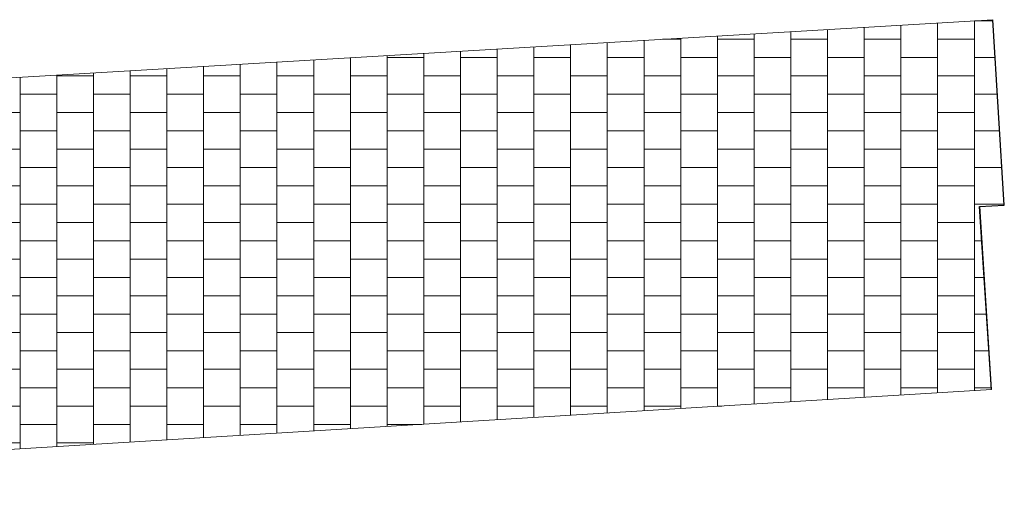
# Model space of a CAD drawing. Header units: metres. Extents: x -1 to 162893, y -2 to 502950.
# Tile 25 of 107: x 162645.9 to 162653.95, y 502624.75 to 502628.56. Entities that reach past the tile are written whole.
import ezdxf

# ---------------------------------------------------------------- set-up
doc = ezdxf.new("R2010")
doc.units = ezdxf.units.M
doc.layers.add('V-BH-VH-MATERIAALGRENS-G', color=7, linetype='Continuous', lineweight=30)
doc.layers.add('V01-WE-VH-OPENVERHARDING_TEGEL-A', color=92, linetype='Continuous', lineweight=18)
doc.layers.add('X-XX-AL-HULPLIJN 01-G', color=1, linetype='Continuous', lineweight=18, true_color=0xff0000, plot=False)

msp = doc.modelspace()

# ---------------------------------------------------------------- hatches: boundary and pattern name
at = {"layer": 'V01-WE-VH-OPENVERHARDING_TEGEL-A'}
h = msp.add_hatch(dxfattribs=at)
h.set_pattern_fill('AVH-TEGEL_300X300_HALFST', color=256, pattern_type=2)
h.set_pattern_definition([(0, (0, 0), (0.3, 0.15), [0.3, -0.3]), (90, (0, 0), (-0.3, 2e-17), [])])
h.paths.add_polyline_path([(162641.0332, 502624.7516), (162653.84, 502625.535), (162653.7441, 502627.0321), (162653.945, 502627.044), (162653.851, 502628.56), (162640.847, 502627.79)])

# ---------------------------------------------------------------- linework, layer by layer
at = {"layer": 'V-BH-VH-MATERIAALGRENS-G', "flags": 128}
for points in [[(162653.945, 502627.044), (162653.851, 502628.56)], [(162653.84, 502625.535), (162653.742, 502627.032), (162653.945, 502627.044)]]:
    msp.add_lwpolyline(points, dxfattribs=at)
at = {"layer": 'X-XX-AL-HULPLIJN 01-G', "flags": 128}
msp.add_lwpolyline([(162641.0332, 502624.7516), (162653.84, 502625.535), (162653.7441, 502627.0321), (162653.945, 502627.044), (162653.851, 502628.56), (162640.847, 502627.79)], close=True, dxfattribs=at)

doc.saveas('drawing.dxf')
